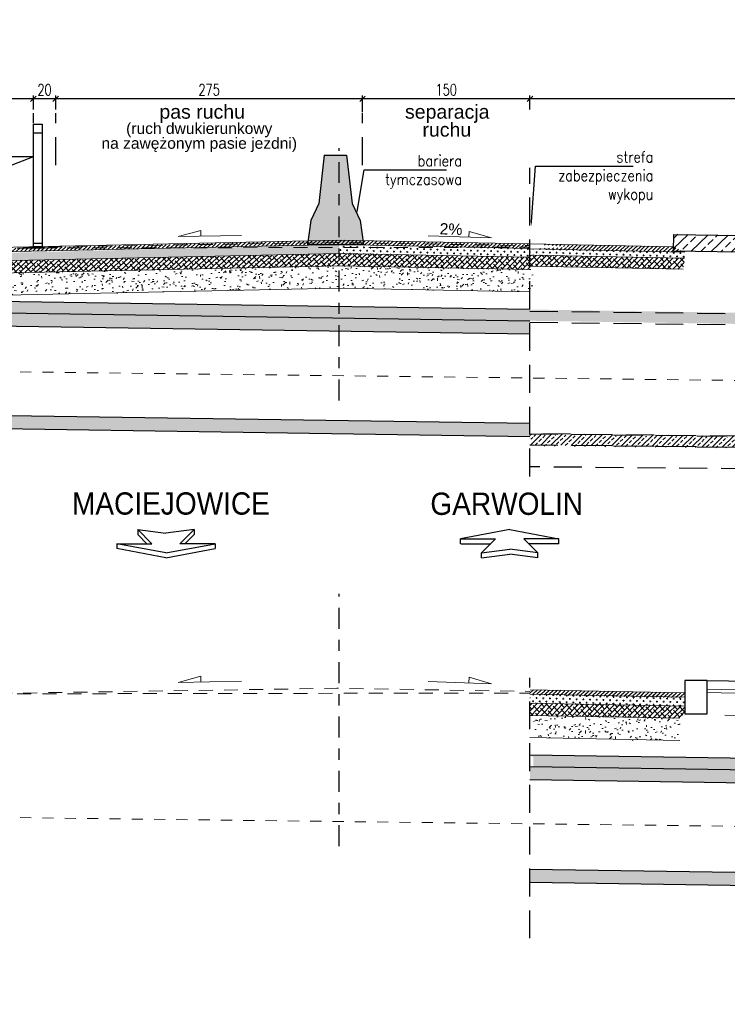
# Model space of a CAD drawing. Header units: metres. Extents: x 0 to 7483564, y 0 to 5680766.
# Tile 4 of 34: x 7482644 to 7482650, y 5680491 to 5680500. Entities that reach past the tile are written whole.
import ezdxf
from ezdxf import colors
from ezdxf.entities.mleader import LeaderData, LeaderLine
from ezdxf.enums import TextEntityAlignment as Align
from ezdxf.math import Vec2, Vec3

# ---------------------------------------------------------------- set-up
doc = ezdxf.new("R2010")
doc.units = ezdxf.units.M
doc.header["$PDSIZE"] = 1
for name, pattern in [('CENTER2', [1.125, 0.75, -0.125, 0.125, -0.125]), ('DASHDOT', [25.4, 12.7, -6.35, 0, -6.35]), ('DASHED', [0.75, 0.5, -0.25]), ('DGN Style 4', [0.051488, 0.025744, -0.012872, 0, -0.012872]), ('HIDDEN', [0.375, 0.25, -0.125])]:
    doc.linetypes.add(name, pattern=pattern)
for name, color, linetype, lineweight in [('_STYL_HATCH', 7, 'Continuous', 0), ('_STYL_JEZDNIA', 5, 'Continuous', 0), ('_STYL_OPIS', 7, 'Continuous', 0), ('_STYL_PRZEPUST', 2, 'Continuous', 30), ('BETASF1', 164, 'Continuous', 15), ('opisy', 7, 'Continuous', 18), ('Osie', 7, 'DGN Style 4', 0)]:
    doc.layers.add(name, color=color, linetype=linetype, lineweight=lineweight)
for name, color, linetype in [('_STYL_KONS_GRUBE', 3, 'Continuous'), ('_STYL_OPISY', 7, 'Continuous'), ('_STYL_OSIE', 5, 'DASHDOT'), ('_STYL_WYMIARY', 7, 'Continuous'), ('_STYL_WYPOSAŻENIE', 5, 'Continuous')]:
    doc.layers.add(name, color=color, linetype=linetype)
doc.styles.add('arial', font='arial.ttf', dxfattribs={"width": 0.9})
doc.styles.add('opis_1_50cm', font='arial.ttf', dxfattribs={"height": 12.5})
doc.styles.add('Romans', font='Romans.shx', dxfattribs={"width": 0.75})
doc.styles.get("Standard").update_dxf_attribs({"font": 'romans.shx', "width": 0.75})
doc.dimstyles.new('1-50', dxfattribs={"dimscale": 0.05, "dimtxt": 2, "dimasz": 1, "dimexe": 0.625, "dimexo": 0.625, "dimtad": 1, "dimdec": 0, "dimlfac": 100, "dimzin": 1, "dimtxsty": 'Standard', "dimblk": 'OBLIQUE', "dimcen": 1, "dimclrd": 256, "dimclre": 256, "dimclrt": 4, "dimadec": 0, "dimazin": 0, "dimtfac": 1, "dimtdec": 0, "dimtmove": 1, "dimatfit": 2, "dimfxl": 0, "dimtzin": 1, "dimarcsym": 0})
pattern_1 = [(43.00000000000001, (-11.46166743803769, 139.7159206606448), (-0.02165344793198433, 0.02322048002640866), []), (133.0000000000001, (-11.46166743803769, 139.7159206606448), (-0.06652737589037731, 0.02478751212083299), [0.079375, -0.047625])]
pattern_2 = [(43.30115242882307, (7482756.746016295, 5680559.481897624), (-0.01714582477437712, 0.01819397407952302), [])]
pattern_3 = [(47.99999999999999, (-71.50857286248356, -4.521856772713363), (0.1815174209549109, -0.02228752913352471), [0.01905, -0.20955]), (353, (-71.50857286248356, -4.521856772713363), (-0.02855416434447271, 0.1921704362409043), [0.01524, -0.16764058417]), (98.45144469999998, (-71.4934464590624, -4.523714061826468), (0.1529632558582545, 0.1698828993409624), [0.01619000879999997, -0.1780902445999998]), (44.18420000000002, (-71.50679996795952, -4.471087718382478), (0.2694466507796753, -0.05147723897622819), [0.028575, -0.314325]), (94.63555760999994, (-71.48434609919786, -4.475377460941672), (0.2458945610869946, 0.2389901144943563), [0.02428502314, -0.2671356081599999]), (349.1841511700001, (-71.50679996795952, -4.471087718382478), (0.245894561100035, 0.2389901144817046), [0.02285996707, -0.25145973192]), (19.00000000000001, (-71.48185866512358, -4.484666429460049), (0.1479530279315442, -0.107494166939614), [0.01904999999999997, -0.2095499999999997]), (323.9999999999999, (-71.48185866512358, -4.484666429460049), (0.06819244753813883, 0.1819189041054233), [0.01524, -0.16764]), (69.45144499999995, (-71.46952924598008, -4.493624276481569), (0.2161454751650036, 0.074424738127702), [0.0161900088, -0.1780899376]), (35.50000000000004, (-71.50857286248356, -4.521856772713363), (0.006037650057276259, 0.08439573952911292), [0, -0.165608, 0, -0.17018, 0, -0.168275]), (5.499999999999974, (-71.50857286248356, -4.521856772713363), (0.07027520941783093, 0.09778757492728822), [0, -0.09702799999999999, 0, -0.161798, 0, -0.06413500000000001]), (325.5, (-71.56518035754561, -4.519879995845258), (0.1353080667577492, -0.01045729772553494), [0, -0.0635, 0, -0.19812, 0, -0.26289]), (315.5000000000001, (-71.5905648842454, -4.518993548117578), (0.1489263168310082, 0.02024136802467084), [0, -0.08255, 0, -0.131572, 0, -0.18669])]

# ---------------------------------------------------------------- blocks, each defined once
blk = doc.blocks.new('_Oblique')
at = {"color": 0, "linetype": 'ByBlock', "lineweight": -2}
blk.add_line((-0.5, -0.5), (0.5, 0.5), dxfattribs=at)
blk = doc.blocks.new('*D85')
at = {"layer": '_STYL_WYMIARY', "lineweight": -2, "transparency": 16777216}
for p, q in [((7482648.284265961, 5680499.237890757), (7482648.284265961, 5680499.366081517)), ((7482652.87426596, 5680499.334831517), (7482648.284265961, 5680499.334831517)), ((7482652.87426596, 5680499.235665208), (7482652.87426596, 5680499.366081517))]:
    blk.add_line(p, q, dxfattribs=at)
at = {"layer": 'Defpoints', "color": 0, "transparency": 16777216}
for p in [(7482648.284265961, 5680499.334831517), (7482648.284265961, 5680499.206640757), (7482652.87426596, 5680499.204415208)]:
    blk.add_point(p, dxfattribs=at)
at = {"layer": '_STYL_WYMIARY', "lineweight": -2, "transparency": 16777216, "xscale": 0.05, "yscale": 0.05, "zscale": 0.05, "rotation": 180}
blk.add_blockref('_Oblique', (7482648.284265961, 5680499.334831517), dxfattribs=at)
at = {"layer": '_STYL_WYMIARY', "lineweight": -2, "transparency": 16777216, "xscale": 0.05, "yscale": 0.05, "zscale": 0.05}
blk.add_blockref('_Oblique', (7482652.87426596, 5680499.334831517), dxfattribs=at)
at = {"layer": '_STYL_WYMIARY', "color": 4, "transparency": 16777216, "insert": (7482650.57926596, 5680499.416081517), "char_height": 0.1, "attachment_point": 5}
blk.add_mtext('459', dxfattribs=at)
blk = doc.blocks.new('*D86')
at = {"layer": '_STYL_WYMIARY', "lineweight": -2, "transparency": 16777216}
for p, q in [((7482646.784265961, 5680499.237890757), (7482646.784265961, 5680499.366081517)), ((7482648.284265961, 5680499.334831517), (7482646.784265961, 5680499.334831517)), ((7482648.284265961, 5680499.237890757), (7482648.284265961, 5680499.366081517))]:
    blk.add_line(p, q, dxfattribs=at)
at = {"layer": 'Defpoints', "color": 0, "transparency": 16777216}
for p in [(7482646.784265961, 5680499.334831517), (7482646.784265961, 5680499.206640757), (7482648.284265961, 5680499.206640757)]:
    blk.add_point(p, dxfattribs=at)
at = {"layer": '_STYL_WYMIARY', "lineweight": -2, "transparency": 16777216, "xscale": 0.05, "yscale": 0.05, "zscale": 0.05, "rotation": 180}
blk.add_blockref('_Oblique', (7482646.784265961, 5680499.334831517), dxfattribs=at)
at = {"layer": '_STYL_WYMIARY', "lineweight": -2, "transparency": 16777216, "xscale": 0.05, "yscale": 0.05, "zscale": 0.05}
blk.add_blockref('_Oblique', (7482648.284265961, 5680499.334831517), dxfattribs=at)
at = {"layer": '_STYL_WYMIARY', "color": 4, "transparency": 16777216, "insert": (7482647.534265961, 5680499.416081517), "char_height": 0.1, "attachment_point": 5}
blk.add_mtext('150', dxfattribs=at)
blk = doc.blocks.new('*D87')
at = {"layer": '_STYL_WYMIARY', "lineweight": -2, "transparency": 16777216}
for p, q in [((7482644.034265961, 5680499.237890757), (7482644.034265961, 5680499.366081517)), ((7482646.784265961, 5680499.334831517), (7482644.034265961, 5680499.334831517)), ((7482646.784265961, 5680499.215810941), (7482646.784265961, 5680499.366081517))]:
    blk.add_line(p, q, dxfattribs=at)
at = {"layer": 'Defpoints', "color": 0, "transparency": 16777216}
for p in [(7482644.034265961, 5680499.334831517), (7482644.034265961, 5680499.206640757), (7482646.784265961, 5680499.184560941)]:
    blk.add_point(p, dxfattribs=at)
at = {"layer": '_STYL_WYMIARY', "lineweight": -2, "transparency": 16777216, "xscale": 0.05, "yscale": 0.05, "zscale": 0.05, "rotation": 180}
blk.add_blockref('_Oblique', (7482644.034265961, 5680499.334831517), dxfattribs=at)
at = {"layer": '_STYL_WYMIARY', "lineweight": -2, "transparency": 16777216, "xscale": 0.05, "yscale": 0.05, "zscale": 0.05}
blk.add_blockref('_Oblique', (7482646.784265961, 5680499.334831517), dxfattribs=at)
at = {"layer": '_STYL_WYMIARY', "color": 4, "transparency": 16777216, "insert": (7482645.409265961, 5680499.416081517), "char_height": 0.1, "attachment_point": 5}
blk.add_mtext('275', dxfattribs=at)
blk = doc.blocks.new('A$C5F6F4358')
at = {"transparency": 33554483}
h = blk.add_hatch(color=12, dxfattribs=at)
h.dxf.hatch_style = 1
h.paths.add_polyline_path([(0.1500000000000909, 0.8000000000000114), (0.09999999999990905, 0.3678590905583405), (0.02801681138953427, 0.2137129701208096), (0, 0), (0.5, 0), (0.4719831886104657, 0.2137129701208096), (0.4000000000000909, 0.3678590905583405), (0.3499999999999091, 0.8000000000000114)])
edge = h.paths.add_edge_path(flags=17)
edge.add_line((0.1500000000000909, 0.8000000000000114), (0.09999999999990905, 0.3678590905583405))
at = {"color": 12, "linetype": 'Continuous', "lineweight": 25}
for p, q in [((0.1500000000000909, 0.8000000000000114), (0.09999999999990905, 0.3678590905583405)), ((0.1500000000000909, 0.8000000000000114), (0.3499999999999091, 0.8000000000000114)), ((0.3499999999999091, 0.8000000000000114), (0.4000000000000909, 0.3678590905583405)), ((0.09999999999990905, 0.3678590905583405), (0.02801681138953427, 0.2137129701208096)), ((0.4000000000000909, 0.3678590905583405), (0.4719831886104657, 0.2137129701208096)), ((0.02801681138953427, 0.2137129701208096), (0, 0)), ((0.4719831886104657, 0.2137129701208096), (0.5, 0)), ((0, 0), (0.5, 0))]:
    blk.add_line(p, q, dxfattribs=at)
blk = doc.blocks.new('E3.1')
at = {"layer": '_STYL_HATCH', "transparency": 33554526}
h = blk.add_hatch(dxfattribs=at)
h.set_pattern_fill('ANSI31', scale=0.2, angle=-1.698847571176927)
h.set_pattern_definition(pattern_2)
h.paths.add_polyline_path([(7482642.474265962, 5680491.491863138), (7482642.436195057, 5680491.453903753), (7482646.574208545, 5680491.541860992), (7482646.574267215, 5680491.581860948), (7482643.574830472, 5680491.508119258)])
h = blk.add_hatch(dxfattribs=at)
h.set_pattern_fill('CROSS', scale=0.12, angle=-1.698847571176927)
h.set_pattern_definition([(358.301152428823, (7482756.746016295, 5680559.481897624), (0.0308761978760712, 0.02909742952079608), [0.01499999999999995, -0.04499999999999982]), (88.30115242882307, (7482756.753290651, 5680559.474178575), (-0.02909742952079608, 0.0308761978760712), [0.015, -0.04499999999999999])])
h.paths.add_polyline_path([(7482643.18049713, 5680491.469721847), (7482643.098868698, 5680491.388258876), (7482646.574333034, 5680491.461862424), (7482646.574208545, 5680491.541860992), (7482643.534796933, 5680491.467122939)])
h = blk.add_hatch(dxfattribs=at)
h.set_pattern_fill('CROSS', scale=0.12, angle=-1.698847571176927)
h.set_pattern_definition([(358.301152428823, (7482756.689902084, 5680559.481897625), (0.0308761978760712, 0.02909742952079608), [0.01499999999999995, -0.04499999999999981]), (88.30115242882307, (7482756.697176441, 5680559.474178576), (-0.02909742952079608, 0.0308761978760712), [0.015, -0.04499999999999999])])
h.paths.add_polyline_path([(7482648.284265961, 5680491.433708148), (7482648.284265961, 5680491.508213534), (7482646.574265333, 5680491.541848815), (7482646.574333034, 5680491.461862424)])
h = blk.add_hatch(dxfattribs=at)
h.set_pattern_fill('ANSI31', scale=0.2, angle=-1.698847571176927)
h.set_pattern_definition(pattern_2)
h.paths.add_polyline_path([(7482648.284265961, 5680491.508213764), (7482648.284265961, 5680491.545702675), (7482646.574267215, 5680491.581860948), (7482646.574325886, 5680491.541860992)])
h = blk.add_hatch(dxfattribs=at)
h.set_pattern_fill('ANSI38', scale=0.01, angle=358)
h.set_pattern_definition(pattern_1)
h.paths.add_polyline_path([(7482642.956282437, 5680491.273921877), (7482643.010769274, 5680491.278255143), (7482646.574333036, 5680491.351862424), (7482646.574333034, 5680491.461862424), (7482643.067150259, 5680491.384464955)])
h = blk.add_hatch(dxfattribs=at)
h.set_pattern_fill('ANSI38', scale=0.01, angle=358)
h.set_pattern_definition(pattern_1)
h.paths.add_polyline_path([(7482648.284265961, 5680491.318225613), (7482648.284265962, 5680491.428225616), (7482646.574333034, 5680491.461862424), (7482646.574333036, 5680491.351862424)])
h = blk.add_hatch(dxfattribs=at)
h.set_pattern_fill('AR-CONC', scale=0.001, angle=358)
h.set_pattern_definition(pattern_3)
h.paths.add_polyline_path([(7482642.723877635, 5680491.070029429), (7482644.603191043, 5680491.109970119), (7482646.574265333, 5680491.151860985), (7482646.574333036, 5680491.351862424), (7482642.927650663, 5680491.273205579)])
h = blk.add_hatch(dxfattribs=at)
h.set_pattern_fill('AR-CONC', scale=0.001, angle=358)
h.set_pattern_definition(pattern_3)
h.paths.add_polyline_path([(7482648.314265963, 5680491.117632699), (7482648.314265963, 5680491.317635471), (7482646.574333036, 5680491.351862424), (7482646.574265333, 5680491.151860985)])
at = {"layer": '_STYL_HATCH', "linetype": 'Continuous', "transparency": 33554483}
h = blk.add_hatch(color=7, dxfattribs=at)
h.dxf.hatch_style = 1
h.paths.add_polyline_path([(7482648.284265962, 5680490.859933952), (7482648.284265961, 5680490.959956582), (7482641.917319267, 5680491.055448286), (7482641.803934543, 5680490.957137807)])
h = blk.add_hatch(color=7, dxfattribs=at)
h.dxf.hatch_style = 1
h.paths.add_polyline_path([(7482648.284265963, 5680490.739919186), (7482648.284265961, 5680490.859932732), (7482641.804842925, 5680490.957124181), (7482641.668781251, 5680490.839151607)])
h = blk.add_hatch(color=7, dxfattribs=at)
h.dxf.hatch_style = 1
h.paths.add_polyline_path([(7482640.7723904, 5680489.932493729), (7482648.284265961, 5680489.819806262), (7482648.284265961, 5680489.939846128), (7482640.770060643, 5680490.052542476), (7482640.770135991, 5680490.052592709)])
at = {"layer": '_STYL_JEZDNIA', "color": 7}
for points in [[(7482642.436115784, 5680491.453901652), (7482646.574333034, 5680491.541850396), (7482648.284265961, 5680491.508213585)], [(7482642.474265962, 5680491.491863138), (7482643.234265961, 5680491.510876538), (7482646.574267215, 5680491.581860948), (7482648.284265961, 5680491.548222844)], [(7482643.069444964, 5680491.386752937), (7482643.23433178, 5680491.390878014), (7482646.574333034, 5680491.461862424), (7482648.284265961, 5680491.428225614)], [(7482642.927650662, 5680491.273205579), (7482643.234331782, 5680491.280878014), (7482646.574333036, 5680491.351862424), (7482648.284265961, 5680491.318225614)], [(7482642.723877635, 5680491.070029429), (7482646.574265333, 5680491.151860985), (7482648.284265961, 5680491.118222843)]]:
    blk.add_lwpolyline(points, dxfattribs=at)
at = {"layer": '_STYL_KONS_GRUBE', "color": 7, "ltscale": 0.01, "flags": 128}
for points in [[(7482648.284265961, 5680490.959956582), (7482641.917319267, 5680491.055448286), (7482641.803934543, 5680490.957137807), (7482648.284265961, 5680490.859932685)], [(7482648.284265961, 5680490.739919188), (7482641.480143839, 5680490.841981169)], [(7482640.770060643, 5680490.052542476), (7482648.284265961, 5680489.939846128)], [(7482648.284265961, 5680489.819815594), (7482640.7723904, 5680489.932493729)]]:
    blk.add_lwpolyline(points, dxfattribs=at)
blk = doc.blocks.new('*D89')
at = {"layer": '_STYL_WYMIARY', "lineweight": -2, "transparency": 16777216}
for p, q in [((7482642.33426596, 5680499.237890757), (7482642.33426596, 5680499.366081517)), ((7482643.83426596, 5680499.334831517), (7482642.33426596, 5680499.334831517)), ((7482643.83426596, 5680499.237890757), (7482643.83426596, 5680499.366081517))]:
    blk.add_line(p, q, dxfattribs=at)
at = {"layer": 'Defpoints', "color": 0, "transparency": 16777216}
for p in [(7482642.33426596, 5680499.334831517), (7482642.33426596, 5680499.206640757), (7482643.83426596, 5680499.206640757)]:
    blk.add_point(p, dxfattribs=at)
at = {"layer": '_STYL_WYMIARY', "lineweight": -2, "transparency": 16777216, "xscale": 0.05, "yscale": 0.05, "zscale": 0.05, "rotation": 180}
blk.add_blockref('_Oblique', (7482642.33426596, 5680499.334831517), dxfattribs=at)
at = {"layer": '_STYL_WYMIARY', "lineweight": -2, "transparency": 16777216, "xscale": 0.05, "yscale": 0.05, "zscale": 0.05}
blk.add_blockref('_Oblique', (7482643.83426596, 5680499.334831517), dxfattribs=at)
at = {"layer": '_STYL_WYMIARY', "color": 4, "transparency": 16777216, "insert": (7482643.08426596, 5680499.416081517), "char_height": 0.1, "attachment_point": 5}
blk.add_mtext('150', dxfattribs=at)
blk = doc.blocks.new('*D90')
at = {"layer": '_STYL_WYMIARY', "lineweight": -2, "transparency": 16777216}
for p, q in [((7482643.83426596, 5680499.237890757), (7482643.83426596, 5680499.366081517)), ((7482644.034265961, 5680499.334831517), (7482643.83426596, 5680499.334831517)), ((7482644.034265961, 5680499.237890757), (7482644.034265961, 5680499.366081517))]:
    blk.add_line(p, q, dxfattribs=at)
at = {"layer": 'Defpoints', "color": 0, "transparency": 16777216}
for p in [(7482643.83426596, 5680499.334831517), (7482643.83426596, 5680499.206640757), (7482644.034265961, 5680499.206640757)]:
    blk.add_point(p, dxfattribs=at)
at = {"layer": '_STYL_WYMIARY', "lineweight": -2, "transparency": 16777216, "xscale": 0.05, "yscale": 0.05, "zscale": 0.05, "rotation": 180}
blk.add_blockref('_Oblique', (7482643.83426596, 5680499.334831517), dxfattribs=at)
at = {"layer": '_STYL_WYMIARY', "lineweight": -2, "transparency": 16777216, "xscale": 0.05, "yscale": 0.05, "zscale": 0.05}
blk.add_blockref('_Oblique', (7482644.034265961, 5680499.334831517), dxfattribs=at)
at = {"layer": '_STYL_WYMIARY', "color": 4, "transparency": 16777216, "insert": (7482643.93426596, 5680499.416081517), "char_height": 0.1, "attachment_point": 5}
blk.add_mtext('20', dxfattribs=at)
blk = doc.blocks.new('A$C72FD25B5')
at = {"layer": '_STYL_OPISY', "color": 4}
for p, q in [((0, 0), (-0.4409999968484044, -0.08189999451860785)), ((0, 0), (0.4410000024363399, -0.08190000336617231)), ((-0.4409999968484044, -0.08189999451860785), (-0.1260000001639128, -0.08189999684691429)), ((-0.1260000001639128, -0.08189999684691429), (-0.251999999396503, -0.2078999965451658)), ((0.1260000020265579, -0.08190000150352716), (0.2520000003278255, -0.2078999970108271)), ((0.4410000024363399, -0.08190000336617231), (0.1260000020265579, -0.08190000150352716)), ((-0.251999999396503, -0.2078999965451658), (2.793967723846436e-09, -0.1763999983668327)), ((0.2520000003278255, -0.2078999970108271), (2.793967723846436e-09, -0.1763999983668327))]:
    blk.add_line(p, q, dxfattribs=at)
at = {"layer": '_STYL_OPISY', "color": 8}
for p, q in [((-0.4412377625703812, -0.1259999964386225), (-0.4412377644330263, -0.08189999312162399)), ((0.4410000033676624, -0.1260000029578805), (0.4410000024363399, -0.08190000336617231)), ((-0.4390500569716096, -0.125999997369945), (-0.1681500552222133, -0.1259999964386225)), ((0.4410000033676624, -0.1260000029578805), (0.170099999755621, -0.1260000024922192)), ((-0.2522377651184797, -0.2519999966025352), (-0.2522377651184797, -0.2078999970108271)), ((-0.2519999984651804, -0.2519999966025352), (0, -0.2204999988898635)), ((0.2520000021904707, -0.251999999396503), (0, -0.2204999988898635)), ((0.2520000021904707, -0.251999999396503), (0.2520000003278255, -0.2078999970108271))]:
    blk.add_line(p, q, dxfattribs=at)
blk = doc.blocks.new('A$C729C77AD')
at = {"layer": '_STYL_OPISY', "color": 4}
for p, q in [((-0.1259999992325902, 0.1259999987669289), (-0.2520000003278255, 0.2520000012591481)), ((-0.2520000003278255, 0.2520000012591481), (1.862645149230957e-09, 0.2204999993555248)), ((0.2520000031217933, 0.2519999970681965), (1.862645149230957e-09, 0.2204999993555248)), ((0.1259999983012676, 0.1259999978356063), (0.2520000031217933, 0.2519999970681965)), ((-0.4409999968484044, 0.1260000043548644), (-0.1259999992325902, 0.1259999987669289)), ((-9.313225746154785e-10, 0.04410000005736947), (-0.4409999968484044, 0.1260000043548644)), ((-9.313225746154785e-10, 0.04410000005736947), (0.4410000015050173, 0.1259999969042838)), ((0.4410000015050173, 0.1259999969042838), (0.1259999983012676, 0.1259999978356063))]:
    blk.add_line(p, q, dxfattribs=at)
at = {"layer": '_STYL_OPISY', "color": 8}
for p, q in [((-0.2520000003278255, 0.2520000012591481), (-0.2519999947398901, 0.2079000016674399)), ((-0.170099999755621, 0.1260000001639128), (-0.2519999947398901, 0.2079000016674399)), ((0.170099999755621, 0.1259999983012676), (0.2520000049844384, 0.2078999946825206)), ((0.2520000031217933, 0.2519999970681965), (0.2520000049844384, 0.2078999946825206)), ((-0.4409999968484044, 0.1260000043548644), (-0.4409999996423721, 0.08190000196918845)), ((0.4410000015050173, 0.1259999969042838), (0.4410000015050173, 0.08189999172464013)), ((-9.313225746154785e-10, -4.656612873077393e-10), (-0.4409999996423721, 0.08190000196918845)), ((-9.313225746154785e-10, -4.656612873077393e-10), (0.4410000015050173, 0.08189999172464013))]:
    blk.add_line(p, q, dxfattribs=at)

msp = doc.modelspace()

# ---------------------------------------------------------------- hatches: boundary and pattern name
at = {"layer": '_STYL_HATCH', "transparency": 33554526}
h = msp.add_hatch(dxfattribs=at)
h.set_pattern_fill('ANSI31', color=8, scale=0.2, angle=-1.698847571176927)
h.set_pattern_definition([(43.30115242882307, (7482756.746016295, 5680565.967074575), (-0.01714582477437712, 0.01819397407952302), [])])
h.paths.add_polyline_path([(7482648.284265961, 5680498.033399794), (7482648.674265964, 5680498.004486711), (7482648.284265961, 5680497.989613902), (7482649.613946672, 5680497.961763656), (7482649.674265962, 5680497.960468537), (7482649.572911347, 5680498.008050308), (7482649.575529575, 5680498.007998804)])
h = msp.add_hatch(dxfattribs=at)
h.set_pattern_fill('CROSS', color=8, scale=0.12, angle=-1.698847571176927)
h.set_pattern_definition([(358.301152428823, (7482756.689902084, 5680565.967074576), (0.0308761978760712, 0.02909742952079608), [0.01499999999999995, -0.0449999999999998]), (88.30115242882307, (7482756.697176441, 5680565.959355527), (-0.02909742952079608, 0.0308761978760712), [0.015, -0.04499999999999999])])
h.paths.add_polyline_path([(7482648.284265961, 5680497.990313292), (7482648.28426596, 5680497.934083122), (7482649.674265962, 5680497.906038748), (7482649.674265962, 5680497.960468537)])
h = msp.add_hatch(dxfattribs=at)
h.set_pattern_fill('ANSI38', color=8, scale=0.01, angle=358)
h.set_pattern_definition([(43.00000000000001, (-11.46166743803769, 146.2319996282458), (-0.02165344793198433, 0.02322048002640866), []), (133.0000000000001, (-11.46166743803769, 146.2319996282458), (-0.06652737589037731, 0.02478751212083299), [0.079375, -0.047625])])
h.paths.add_polyline_path([(7482648.288245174, 5680497.933301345), (7482648.288245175, 5680497.833349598), (7482649.656707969, 5680497.806366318), (7482649.674265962, 5680497.906038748)])
at = {"layer": '_STYL_HATCH', "linetype": 'HIDDEN', "transparency": 33554687}
h = msp.add_hatch(dxfattribs=at)
h.set_pattern_fill('ANSI33', color=8, scale=0.01, angle=-0.9836353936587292)
h.set_pattern_definition([(44.01636460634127, (-96423.44567113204, 129437.2580913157), (-0.04412385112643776, 0.04566547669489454), []), (44.01636460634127, (-96423.40077644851, 129437.2573205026), (-0.04412385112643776, 0.04566547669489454), [0.03174999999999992, -0.01587499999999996])])
h.paths.add_polyline_path([(7482652.77426596, 5680497.377700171), (7482652.774265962, 5680497.317035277), (7482652.775307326, 5680497.377687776)])
h.paths.add_polyline_path([(7482648.284265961, 5680497.445133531), (7482648.284265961, 5680497.344702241), (7482652.42426596, 5680497.28121852), (7482652.424265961, 5680497.381866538)])
h.paths.add_polyline_path([(7482646.574265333, 5680497.351542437), (7482641.374265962, 5680497.41403561), (7482641.374265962, 5680497.413395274), (7482648.314265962, 5680497.330381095), (7482648.314265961, 5680497.33063125)])
h = msp.add_hatch(dxfattribs=at)
h.set_pattern_fill('ANSI33', color=8, scale=0.01, angle=-0.9836353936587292)
h.set_pattern_definition([(44.01636460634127, (0, -0.1250140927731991), (-0.04412385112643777, 0.04566547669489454), []), (44.01636460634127, (0.04489468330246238, -0.1257849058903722), (-0.04412385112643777, 0.04566547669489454), [0.03174999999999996, -0.01587499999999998])])
h.paths.add_polyline_path([(7482648.284265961, 5680496.331422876), (7482648.284265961, 5680496.231415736), (7482652.774265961, 5680496.177761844), (7482652.774265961, 5680496.277768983)])
at = {"layer": '_STYL_HATCH', "transparency": 33554526}
h = msp.add_hatch(dxfattribs=at)
h.set_pattern_fill('ANSI31', color=256, scale=0.2, angle=-1.698847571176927)
h.set_pattern_definition([(43.30115242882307, (7482756.746016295, 5680561.969446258), (-0.01714582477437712, 0.01819397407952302), [])])
h.paths.add_polyline_path([(7482649.674331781, 5680493.968417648), (7482649.674265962, 5680494.008428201), (7482649.575529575, 5680494.010370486), (7482648.284265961, 5680494.035771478), (7482648.284206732, 5680493.995771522), (7482649.614012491, 5680493.969712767)])
h = msp.add_hatch(dxfattribs=at)
h.set_pattern_fill('ANSI31', color=8, scale=0.2, angle=-1.698847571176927)
h.set_pattern_definition([(43.30115242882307, (7482756.746016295, 5680561.96944626), (-0.01714582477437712, 0.01819397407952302), [])])
h.paths.add_polyline_path([(7482648.284265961, 5680494.035771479), (7482648.674265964, 5680494.006858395), (7482648.284265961, 5680493.991985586), (7482649.613946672, 5680493.96413534), (7482649.674265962, 5680493.962840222), (7482649.572911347, 5680494.010421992), (7482649.575529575, 5680494.010370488)])
h = msp.add_hatch(dxfattribs=at)
h.set_pattern_fill('CROSS', color=256, scale=0.12, angle=-1.698847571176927)
h.set_pattern_definition([(358.301152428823, (7482756.689902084, 5680561.969446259), (0.0308761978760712, 0.02909742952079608), [0.01499999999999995, -0.0449999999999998]), (88.30115242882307, (7482756.697176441, 5680561.961727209), (-0.02909742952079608, 0.0308761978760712), [0.015, -0.04499999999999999])])
h.paths.add_polyline_path([(7482648.284265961, 5680493.99576222), (7482648.28426596, 5680493.91890681), (7482649.674265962, 5680493.888430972), (7482649.674265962, 5680493.96284022)])
h = msp.add_hatch(dxfattribs=at)
h.set_pattern_fill('CROSS', color=8, scale=0.12, angle=-1.698847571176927)
h.set_pattern_definition([(358.301152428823, (7482756.689902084, 5680561.96944626), (0.0308761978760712, 0.02909742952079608), [0.01499999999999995, -0.04499999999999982]), (88.30115242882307, (7482756.697176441, 5680561.961727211), (-0.02909742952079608, 0.0308761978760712), [0.015, -0.04499999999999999])])
h.paths.add_polyline_path([(7482648.284265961, 5680493.992684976), (7482648.28426596, 5680493.936454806), (7482649.674265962, 5680493.908410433), (7482649.674265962, 5680493.962840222)])
h = msp.add_hatch(dxfattribs=at)
h.set_pattern_fill('ANSI38', color=256, scale=0.01, angle=358)
h.set_pattern_definition([(43.00000000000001, (-11.46166743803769, 142.2034692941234), (-0.02165344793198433, 0.02322048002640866), []), (133.0000000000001, (-11.46166743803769, 142.2034692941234), (-0.06652737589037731, 0.02478751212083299), [0.079375, -0.047625])])
h.paths.add_polyline_path([(7482648.284265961, 5680493.915774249), (7482648.284265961, 5680493.805774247), (7482649.629265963, 5680493.779316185), (7482649.629265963, 5680493.789411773), (7482649.674331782, 5680493.819455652), (7482649.674331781, 5680493.888429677)])
h = msp.add_hatch(dxfattribs=at)
h.set_pattern_fill('AR-CONC', color=256, scale=0.001, angle=358)
h.set_pattern_definition([(47.99999999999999, (-71.50857286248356, -2.034308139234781), (0.1815174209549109, -0.02228752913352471), [0.01905, -0.20955]), (353, (-71.50857286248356, -2.034308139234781), (-0.02855416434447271, 0.1921704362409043), [0.01524, -0.16764058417]), (98.45144469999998, (-71.4934464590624, -2.036165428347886), (0.1529632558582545, 0.1698828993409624), [0.01619000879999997, -0.1780902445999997]), (44.18420000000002, (-71.50679996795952, -1.983539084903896), (0.2694466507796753, -0.05147723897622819), [0.028575, -0.314325]), (94.63555760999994, (-71.48434609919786, -1.98782882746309), (0.2458945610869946, 0.2389901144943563), [0.02428502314, -0.2671356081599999]), (349.1841511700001, (-71.50679996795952, -1.983539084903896), (0.245894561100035, 0.2389901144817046), [0.02285996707, -0.25145973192]), (19.00000000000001, (-71.48185866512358, -1.997117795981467), (0.1479530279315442, -0.107494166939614), [0.01904999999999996, -0.2095499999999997]), (323.9999999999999, (-71.48185866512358, -1.997117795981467), (0.06819244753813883, 0.1819189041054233), [0.01524, -0.16764]), (69.45144499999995, (-71.46952924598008, -2.006075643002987), (0.2161454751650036, 0.074424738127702), [0.0161900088, -0.1780899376]), (35.50000000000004, (-71.50857286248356, -2.034308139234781), (0.006037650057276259, 0.08439573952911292), [0, -0.165608, 0, -0.17018, 0, -0.168275]), (5.499999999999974, (-71.50857286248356, -2.034308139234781), (0.07027520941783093, 0.09778757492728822), [0, -0.09702799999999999, 0, -0.161798, 0, -0.06413500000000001]), (325.5, (-71.56518035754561, -2.032331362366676), (0.1353080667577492, -0.01045729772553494), [0, -0.0635, 0, -0.19812, 0, -0.26289]), (315.5000000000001, (-71.5905648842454, -2.031444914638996), (0.1489263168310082, 0.02024136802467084), [0, -0.08255, 0, -0.131572, 0, -0.18669])])
h.paths.add_polyline_path([(7482648.314265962, 5680493.805184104), (7482648.314265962, 5680493.605181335), (7482649.629526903, 5680493.579308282), (7482649.629265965, 5680493.679411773), (7482649.627933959, 5680493.709455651), (7482649.629594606, 5680493.779309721)])
at = {"layer": '_STYL_HATCH', "linetype": 'Continuous', "transparency": 33554483}
h = msp.add_hatch(color=7, dxfattribs=at)
h.dxf.hatch_style = 1
h.paths.add_polyline_path([(7482648.284265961, 5680493.447505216), (7482648.314265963, 5680493.433164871), (7482648.314265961, 5680493.347032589), (7482652.473086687, 5680493.284650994), (7482652.475455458, 5680493.384645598)])
h = msp.add_hatch(color=7, dxfattribs=at)
h.dxf.hatch_style = 1
h.paths.add_polyline_path([(7482648.284415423, 5680493.347479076), (7482648.284265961, 5680493.227467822), (7482652.474476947, 5680493.164614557), (7482652.473801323, 5680493.284638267)])
h = msp.add_hatch(color=7, dxfattribs=at)
h.dxf.hatch_style = 1
h.paths.add_polyline_path([(7482648.284265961, 5680492.307364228), (7482652.47426596, 5680492.244514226), (7482652.47426596, 5680492.364554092), (7482648.284265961, 5680492.427394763), (7482648.28434131, 5680492.427444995)])
at = {"layer": '_STYL_WYPOSAŻENIE', "transparency": 33554687}
h = msp.add_hatch(dxfattribs=at)
h.set_pattern_fill('ANSI33', color=8, scale=0.02, angle=-0.864776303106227)
h.set_pattern_definition([(44.13522369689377, (-84877.51430834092, 113572.1125285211), (-0.08843697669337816, 0.09114768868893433), []), (44.13522369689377, (-84877.42451596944, 113572.1111731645), (-0.08843697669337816, 0.09114768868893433), [0.0635, -0.03175])])
h.paths.add_polyline_path([(7482649.574579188, 5680498.118544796), (7482650.949422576, 5680498.097792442), (7482650.947158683, 5680497.947809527), (7482649.572315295, 5680497.96856188)])

# ---------------------------------------------------------------- linework, layer by layer
at = {"color": 10, "linetype": 'HIDDEN'}
msp.add_line((7482648.284265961, 5680495.9486617), (7482648.284265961, 5680498.714754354), dxfattribs=at)
at = {"color": 8, "linetype": 'HIDDEN'}
msp.add_line((7482648.284265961, 5680491.806568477), (7482648.284265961, 5680494.141313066), dxfattribs=at)
at = {"layer": '_STYL_HATCH', "color": 8, "linetype": 'HIDDEN', "lineweight": 0, "ltscale": 0.5, "flags": 128}
for points in [[(7482641.122411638, 5680497.491431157), (7482642.194894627, 5680497.895980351), (7482642.7678261, 5680497.966015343), (7482643.244894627, 5680497.99605349), (7482646.555253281, 5680498.04605349), (7482648.284265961, 5680498.018336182)], [(7482641.122418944, 5680497.422971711), (7482642.023415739, 5680497.906057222), (7482642.488206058, 5680498.006057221), (7482643.294129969, 5680497.996057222), (7482648.284265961, 5680498.003875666)], [(7482641.122411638, 5680493.493802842), (7482642.194894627, 5680493.898352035), (7482642.7678261, 5680493.968387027), (7482643.244894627, 5680493.998425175), (7482646.555253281, 5680494.048425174), (7482648.284265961, 5680494.020707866)], [(7482641.122418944, 5680493.425343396), (7482642.023415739, 5680493.908428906), (7482642.488206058, 5680494.008428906), (7482643.294129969, 5680493.998428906), (7482648.284265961, 5680494.006247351)]]:
    msp.add_lwpolyline(points, dxfattribs=at)
at = {"layer": '_STYL_JEZDNIA'}
for p, q in [((7482649.872472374, 5680494.009426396), (7482651.892462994, 5680493.969426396)), ((7482649.872961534, 5680494.039422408), (7482651.892952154, 5680493.999422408)), ((7482650.030515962, 5680493.806822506), (7482651.889201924, 5680493.769452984))]:
    msp.add_line(p, q, dxfattribs=at)
at = {"layer": '_STYL_JEZDNIA', "color": 8}
for points in [[(7482648.284265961, 5680497.990313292), (7482649.674265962, 5680497.960468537)], [(7482648.285781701, 5680498.033369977), (7482649.572911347, 5680498.008050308)], [(7482648.288245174, 5680497.933301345), (7482649.674265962, 5680497.906038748)], [(7482648.284297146, 5680497.833213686), (7482649.657829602, 5680497.806082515)]]:
    msp.add_lwpolyline(points, dxfattribs=at)
at = {"layer": '_STYL_JEZDNIA'}
for points in [[(7482648.284903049, 5680493.995749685), (7482649.674331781, 5680493.968417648)], [(7482648.284958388, 5680493.915760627), (7482649.674331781, 5680493.888429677)], [(7482648.288519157, 5680493.805690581), (7482649.629594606, 5680493.779309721)], [(7482648.284265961, 5680493.605771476), (7482649.629526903, 5680493.579308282)]]:
    msp.add_lwpolyline(points, dxfattribs=at)
at = {"layer": '_STYL_JEZDNIA', "color": 3}
msp.add_lwpolyline([(7482648.285781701, 5680494.035741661), (7482649.674265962, 5680494.008428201)], dxfattribs=at)
at = {"layer": '_STYL_KONS_GRUBE', "ltscale": 0.01, "flags": 128}
for points in [[(7482652.475455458, 5680493.384645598), (7482648.284265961, 5680493.447505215)], [(7482648.284415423, 5680493.347479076), (7482652.473828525, 5680493.284637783)], [(7482652.776068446, 5680493.160090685), (7482648.284265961, 5680493.227467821)], [(7482648.284265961, 5680492.427394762), (7482652.776068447, 5680492.360027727), (7482652.774265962, 5680491.460027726), (7482652.47426596, 5680491.460027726), (7482652.47426596, 5680492.244514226), (7482648.284265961, 5680492.307364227)]]:
    msp.add_lwpolyline(points, dxfattribs=at)
at = {"layer": '_STYL_OPIS', "elevation": 0.009999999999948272}
for points in [[(7482645.334839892, 5680498.102890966), (7482645.333786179, 5680498.153505), (7482645.132383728, 5680498.098676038), (7482645.69926092, 5680498.110477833), (7482645.132383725, 5680498.098676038), (7482645.333786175, 5680498.153505), (7482645.334839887, 5680498.102890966)], [(7482647.736943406, 5680498.094161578), (7482647.738696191, 5680498.144756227), (7482647.939322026, 5680498.087150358), (7482647.372661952, 5680498.10678177), (7482647.939322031, 5680498.087150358), (7482647.738696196, 5680498.144756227), (7482647.736943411, 5680498.094161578)], [(7482645.334839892, 5680494.10526265), (7482645.333786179, 5680494.155876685), (7482645.132383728, 5680494.101047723), (7482645.69926092, 5680494.112849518), (7482645.132383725, 5680494.101047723), (7482645.333786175, 5680494.155876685), (7482645.334839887, 5680494.10526265)], [(7482647.736943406, 5680494.096533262), (7482647.738696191, 5680494.147127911), (7482647.939322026, 5680494.089522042), (7482647.372661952, 5680494.109153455), (7482647.939322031, 5680494.089522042), (7482647.738696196, 5680494.147127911), (7482647.736943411, 5680494.096533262)]]:
    msp.add_lwpolyline(points, dxfattribs=at)
at = {"layer": '_STYL_OSIE', "color": 7, "linetype": 'DASHED', "ltscale": 0.5}
for p, q in [((7482643.83426596, 5680498.741320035), (7482643.83426596, 5680499.206640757)), ((7482644.034265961, 5680498.741320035), (7482644.034265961, 5680499.206640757)), ((7482646.784265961, 5680498.741320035), (7482646.784265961, 5680499.206640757))]:
    msp.add_line(p, q, dxfattribs=at)
at = {"layer": '_STYL_OSIE', "linetype": 'CENTER2', "ltscale": 0.25}
for p, q in [((7482646.574265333, 5680496.630653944), (7482646.574265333, 5680498.891961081)), ((7482646.574265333, 5680492.633025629), (7482646.574265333, 5680494.894332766))]:
    msp.add_line(p, q, dxfattribs=at)
at = {"layer": '_STYL_PRZEPUST', "color": 8, "linetype": 'HIDDEN'}
for points in [[(7482648.284265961, 5680497.431150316), (7482652.42426596, 5680497.381866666)], [(7482648.284265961, 5680497.330991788), (7482652.773202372, 5680497.277044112)], [(7482648.284265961, 5680496.331422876), (7482652.774265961, 5680496.277768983), (7482652.774265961, 5680496.177761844), (7482648.673438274, 5680496.226765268)], [(7482652.774265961, 5680496.277768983), (7482648.284265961, 5680496.331422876)], [(7482648.284265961, 5680496.232292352), (7482652.87426596, 5680496.177997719), (7482652.873398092, 5680495.990577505), (7482648.284265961, 5680496.034840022)]]:
    msp.add_lwpolyline(points, dxfattribs=at)
at = {"layer": '_STYL_WYPOSAŻENIE', "color": 12}
for points in [[(7482643.91426596, 5680499.107897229), (7482643.91426596, 5680498.00789723), (7482643.83426596, 5680498.00789723), (7482643.83426596, 5680499.107897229)], [(7482643.91426596, 5680499.027897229), (7482643.83426596, 5680499.027897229), (7482643.83426596, 5680499.107897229), (7482643.91426596, 5680499.107897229)], [(7482643.928000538, 5680497.996683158), (7482643.820531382, 5680497.996683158), (7482643.820531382, 5680498.00789723), (7482643.928000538, 5680498.00789723)], [(7482643.91426596, 5680498.00789723), (7482643.83426596, 5680498.00789723), (7482643.83426596, 5680498.040122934), (7482643.91426596, 5680498.040122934)]]:
    msp.add_lwpolyline(points, close=True, dxfattribs=at)
at = {"layer": '_STYL_WYPOSAŻENIE', "color": 8}
msp.add_lwpolyline([(7482649.574579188, 5680498.118544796), (7482650.949422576, 5680498.097792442), (7482650.947158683, 5680497.947809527), (7482649.572315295, 5680497.96856188)], close=True, dxfattribs=at)
at = {"layer": 'BETASF1', "color": 4, "lineweight": -3}
msp.add_line((7482649.874265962, 5680494.119411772), (7482651.894256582, 5680494.079411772), dxfattribs=at)
msp.add_lwpolyline([(7482649.674265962, 5680493.819411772), (7482649.874265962, 5680493.819411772), (7482649.874265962, 5680494.119411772), (7482649.674265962, 5680494.119411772)], close=True, dxfattribs=at)
at = {"layer": 'Osie', "color": 7, "ltscale": 3, "flags": 128}
for points in [[(7482641.115682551, 5680496.91711377), (7482652.763359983, 5680496.777530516)], [(7482641.115682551, 5680492.919485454), (7482652.763359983, 5680492.7799022)]]:
    msp.add_lwpolyline(points, dxfattribs=at)

# ---------------------------------------------------------------- block references
msp.add_blockref('A$C5F6F4358', (7482646.291665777, 5680498.0287375))
at = {"layer": '_STYL_OPIS', "ltscale": 0.025}
for name, p in [('A$C729C77AD', (7482645.021968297, 5680495.219180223)), ('A$C72FD25B5', (7482648.103141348, 5680495.471180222))]:
    msp.add_blockref(name, p, dxfattribs=at)
at = {"layer": '_STYL_WYPOSAŻENIE'}
msp.add_blockref('E3.1', (0, 6.485176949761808), dxfattribs=at)

# ---------------------------------------------------------------- texts
at = {"style": 'opis_1_50cm'}
for s, p in [('pas ruchu', (7482644.963657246, 5680499.156629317)), ('separacja', (7482647.165046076, 5680499.156629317)), ('ruchu', (7482647.321479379, 5680498.995623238))]:
    msp.add_text(s, height=0.1249999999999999, rotation=5.19799323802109e-07, dxfattribs=at).set_placement(p)
at = {"layer": '_STYL_OPIS', "color": 3, "style": 'arial', "width": 0.9}
for s, p in [('MACIEJOWICE', (7482645.067206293, 5680495.705715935)), ('GARWOLIN', (7482648.076775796, 5680495.703546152))]:
    msp.add_text(s, height=0.2, dxfattribs=at).set_placement(p, align=Align.MIDDLE_CENTER)
at = {"layer": '_STYL_OPIS', "insert": (7482647.678167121, 5680498.11185026, 0.009999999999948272), "char_height": 0.10125, "width": 0.8922964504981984, "attachment_point": 9, "rotation": 358.0158414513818, "style": 'opis_1_50cm'}
msp.add_mtext('2%', dxfattribs=at)
at = {"layer": 'opisy', "style": 'arial'}
for s, p in [('(ruch dwukierunkowy', (7482645.320846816, 5680499.020234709)), ('na zawężonym pasie jezdni)', (7482645.320846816, 5680498.88703471))]:
    msp.add_text(s, height=0.09989999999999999, dxfattribs=at).set_placement(p, align=Align.CENTER)

# ---------------------------------------------------------------- dimensions: what is measured, and where the dimension line sits
at = {"layer": '_STYL_WYMIARY'}
for base, p1, p2, picture, middle in [((7482642.33426596, 5680499.334831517), (7482643.83426596, 5680499.206640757), (7482642.33426596, 5680499.206640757), '*D89', (7482643.08426596, 5680499.416081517)), ((7482643.83426596, 5680499.334831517), (7482644.034265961, 5680499.206640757), (7482643.83426596, 5680499.206640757), '*D90', (7482643.93426596, 5680499.416081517)), ((7482644.034265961, 5680499.334831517), (7482646.784265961, 5680499.184560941), (7482644.034265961, 5680499.206640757), '*D87', (7482645.409265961, 5680499.416081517)), ((7482646.784265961, 5680499.334831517), (7482648.284265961, 5680499.206640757), (7482646.784265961, 5680499.206640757), '*D86', (7482647.534265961, 5680499.416081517)), ((7482648.284265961, 5680499.334831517), (7482652.87426596, 5680499.204415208), (7482648.284265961, 5680499.206640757), '*D85', (7482650.57926596, 5680499.416081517))]:
    dim = msp.add_linear_dim(base=base, p1=p1, p2=p2, angle=180, dimstyle='1-50', dxfattribs=at)
    dim.commit()
    dim.dimension.update_dxf_attribs({"geometry": picture, "text_midpoint": middle})

# ---------------------------------------------------------------- leaders
at = {"layer": '_STYL_OPIS', "color": 4}
ml = msp.add_multileader_mtext('Standard', dxfattribs=at)
ml.set_content('{\\W0.85;\\C4;strefa \\Pzabezpieczenia\\Pwykopu}', color=5, style='Romans')
ml.set_leader_properties()
ml.build(insert=Vec2(0, 0))
ml.multileader.update_dxf_attribs({"text_left_attachment_type": 6, "text_right_attachment_type": 6, "dogleg_length": 0.03677554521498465, "arrow_head_size": 0.04000000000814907})
ctx = ml.context
ctx.base_point, ctx.char_height, ctx.arrow_head_size, ctx.landing_gap_size, ctx.plane_origin = Vec3(7482648.456730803, 5680498.73045357), 0.1, 0.04000000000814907, 0.01600000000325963, Vec3(7482647.441353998, 5680498.665606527)
ctx.left_attachment, ctx.right_attachment, ctx.text_align_type = 6, 6, 2
notes = []
notes.append((ctx, [(1, (1, 1, 0), (7482648.335679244, 5680498.73045357), (1, 0), 0.1210515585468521, [(0, [(7482648.295333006, 5680498.194131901)], 0, [])])]))
ctx.mtext.insert, ctx.mtext.alignment, ctx.mtext.flow_direction = Vec3(7482649.391540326, 5680498.863786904), 3, 5
ml = msp.add_multileader_mtext('Standard', dxfattribs=at)
ml.set_content('{\\W0.85;\\C4;bariera\\Ptymczasowa}', color=5, style='Romans')
ml.set_leader_properties()
ml.build(insert=Vec2(0, 0))
ml.multileader.update_dxf_attribs({"text_left_attachment_type": 6, "text_right_attachment_type": 6, "dogleg_length": 0.03677554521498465, "arrow_head_size": 0.04000000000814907})
ctx = ml.context
ctx.base_point, ctx.char_height, ctx.arrow_head_size, ctx.landing_gap_size, ctx.plane_origin = Vec3(7482646.919071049, 5680498.696686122), 0.1, 0.04000000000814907, 0.01600000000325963, Vec3(7482647.04662763, 5680498.774096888)
ctx.left_attachment, ctx.right_attachment, ctx.text_align_type = 6, 6, 2
notes.append((ctx, [(1, (1, 1, 0), (7482646.798019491, 5680498.696686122), (1, 0), 0.1210515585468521, [(0, [(7482646.732673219, 5680498.302622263)], 0, [])])]))
ctx.mtext.insert, ctx.mtext.alignment, ctx.mtext.flow_direction = Vec3(7482647.675785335, 5680498.830019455), 3, 5
at = {"layer": '_STYL_OPISY', "linetype": 'Continuous'}
ml = msp.add_multileader_mtext('Standard', dxfattribs=at)
ml.set_content('{\\fArial|b0|i0|c238|p34;\\W0.95;DW807}', color=256)
ml.set_leader_properties(linetype='Continuous')
ml.build(insert=Vec2(0, 0))
ml.multileader.update_dxf_attribs({"text_right_attachment_type": 6, "dogleg_length": 0.36, "arrow_head_size": 0.093312})
ctx = ml.context
ctx.base_point, ctx.char_height, ctx.arrow_head_size, ctx.landing_gap_size, ctx.plane_origin, ctx.plane_x_axis, ctx.plane_y_axis = Vec3(7483394.022401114, 5680542.59582913), 0.7776000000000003, 0.093312, 0.046656, Vec3(7483383.833346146, 5680546.234800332), Vec3(0.8980722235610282, 0.439848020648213), Vec3(-0.439848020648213, 0.8980722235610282)
ctx.right_attachment, ctx.text_align_type = 6, 2
notes.append((ctx, [(0, (0, 0, 0), (0, 0), (1, 0), 1, [])]))
ctx.mtext.insert, ctx.mtext.text_direction, ctx.mtext.rotation, ctx.mtext.alignment, ctx.mtext.flow_direction = Vec3(7483396.867181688, 5680544.429424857), Vec3(0.8980722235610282, 0.439848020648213), 0.4554294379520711, 3, 5
ml = msp.add_multileader_mtext('Standard', dxfattribs=at)
ml.set_content('{\\fArial|b0|i0|c238|p34;\\W0.95;GARWOLIN}', color=256)
ml.set_leader_properties(linetype='Continuous')
ml.build(insert=Vec2(0, 0))
ml.multileader.update_dxf_attribs({"text_right_attachment_type": 6, "dogleg_length": 0.36, "arrow_head_size": 0.072})
ctx = ml.context
ctx.base_point, ctx.char_height, ctx.arrow_head_size, ctx.landing_gap_size, ctx.plane_origin, ctx.plane_x_axis, ctx.plane_y_axis = Vec3(7483394.907704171, 5680540.608093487), 0.6000000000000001, 0.072, 0.036, Vec3(7483387.090518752, 5680543.698832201), Vec3(0.9151499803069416, 0.403113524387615), Vec3(-0.403113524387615, 0.9151499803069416)
ctx.right_attachment, ctx.text_align_type = 6, 2
notes.append((ctx, [(0, (0, 0, 0), (0, 0), (1, 0), 1, [])]))
ctx.mtext.insert, ctx.mtext.text_direction, ctx.mtext.rotation, ctx.mtext.alignment, ctx.mtext.flow_direction = Vec3(7483398.686864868, 5680542.606177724), Vec3(0.9151499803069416, 0.403113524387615), 0.4149165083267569, 3, 5
ml = msp.add_multileader_mtext('Standard', dxfattribs=at)
ml.set_content('{\\fArial|b0|i0|c238|p34;\\W0.95;MACIEJOWICE}', color=256)
ml.set_leader_properties(linetype='Continuous')
ml.build(insert=Vec2(0, 0))
ml.multileader.update_dxf_attribs({"text_right_attachment_type": 6, "dogleg_length": 0.36, "arrow_head_size": 0.072})
ctx = ml.context
ctx.base_point, ctx.char_height, ctx.arrow_head_size, ctx.landing_gap_size, ctx.plane_origin, ctx.plane_x_axis, ctx.plane_y_axis = Vec3(7483372.42798807, 5680533.152391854), 0.6000000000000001, 0.072, 0.036, Vec3(7483379.46712011, 5680542.660774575), Vec3(0.9196446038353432, 0.3927515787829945), Vec3(-0.3927515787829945, 0.9196446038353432)
ctx.right_attachment = 6
notes.append((ctx, [(0, (0, 0, 0), (0, 0), (1, 0), 1, [])]))
ctx.mtext.insert, ctx.mtext.text_direction, ctx.mtext.rotation, ctx.mtext.flow_direction = Vec3(7483372.341260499, 5680533.447129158), Vec3(0.9196446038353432, 0.3927515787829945), 0.4036216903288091, 5
at = {"layer": '_STYL_WYPOSAŻENIE', "color": 4}
ml = msp.add_multileader_mtext('Standard', dxfattribs=at)
ml.set_content('{\\W0.85;\\C4;balustrada tymczasowa\\PU-11a, h=1.1m}', color=5, style='Romans')
ml.set_leader_properties()
ml.build(insert=Vec2(0, 0))
ml.multileader.update_dxf_attribs({"text_left_attachment_type": 6, "text_right_attachment_type": 6, "dogleg_length": 0.03677554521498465, "arrow_head_size": 0.04000000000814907})
ctx = ml.context
ctx.base_point, ctx.char_height, ctx.arrow_head_size, ctx.landing_gap_size, ctx.plane_origin = Vec3(7482640.794752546, 5680498.815944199), 0.1, 0.04000000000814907, 0.01600000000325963, Vec3(7482640.933013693, 5680499.728330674)
ctx.left_attachment, ctx.right_attachment, ctx.text_align_type = 6, 6, 2
notes.append((ctx, [(0, (1, 1, 0), (7482641.979946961, 5680498.815944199), (-1, 0), 0.1210515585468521, [(2, [(7482642.233110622, 5680498.193365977), (7482643.830521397, 5680498.815944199)], 0, [])])]))
ctx.mtext.insert, ctx.mtext.width, ctx.mtext.alignment, ctx.mtext.flow_direction = Vec3(7482641.842895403, 5680498.9359442), 1.282537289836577, 3, 5
for ctx, leaders in notes:
    for number, flags, end, landing, length, lines in leaders:
        leader = LeaderData()
        leader.index, (leader.has_last_leader_line, leader.has_dogleg_vector, leader.attachment_direction) = number, flags
        leader.last_leader_point, leader.dogleg_vector, leader.dogleg_length = Vec3(end), Vec3(landing), length
        for number, points, colour, breaks in lines:
            line = LeaderLine()
            line.index, line.vertices, line.color, line.breaks = number, Vec3.list(points), colors.encode_raw_color(colour), breaks
            leader.lines.append(line)
        ctx.leaders.append(leader)

doc.saveas('drawing.dxf')
